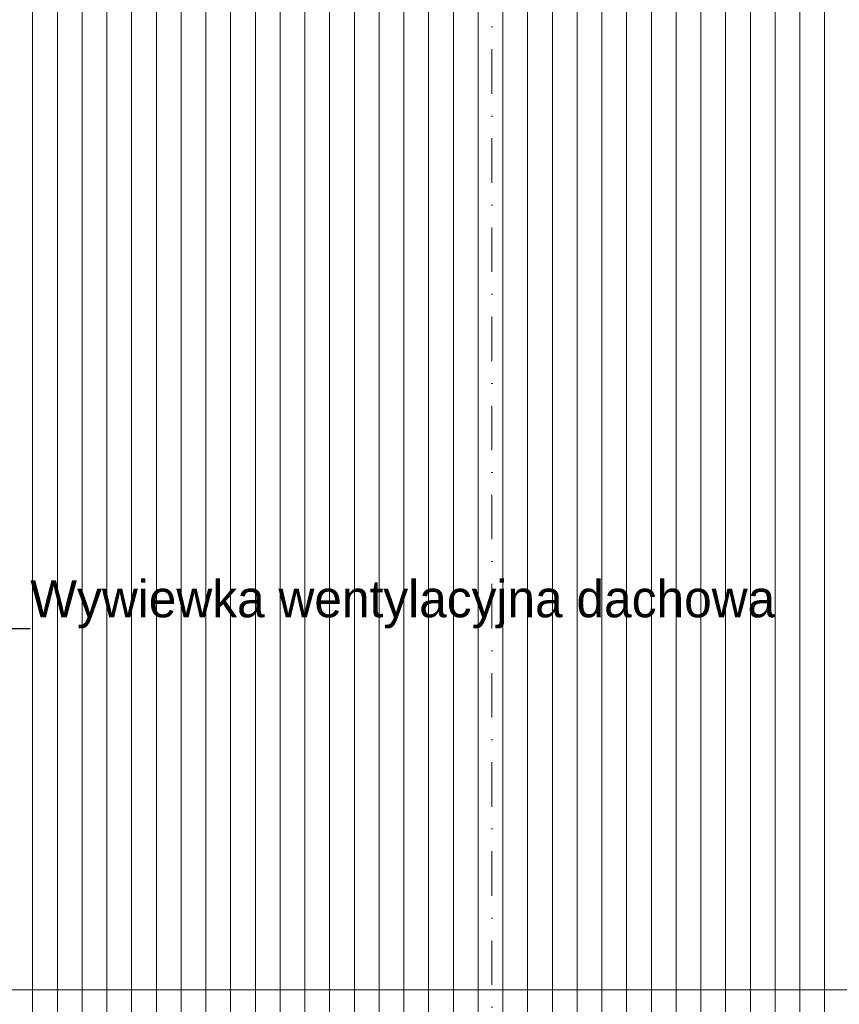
# Model space of a CAD drawing. Header units: millimetres. Extents: x 100377 to 139599, y -1988 to 13993.
# Tile 40 of 53: x 123810 to 127122, y 5978 to 9957. Entities that reach past the tile are written whole.
import ezdxf

# ---------------------------------------------------------------- set-up
doc = ezdxf.new("R2010")
doc.units = ezdxf.units.MM
doc.header["$MEASUREMENT"] = 0
doc.linetypes.add('Kropki i Kreski', pattern=[360, 180, -90, 0, -90])
doc.linetypes.add('Przerywana gęsta', pattern=[90, 60, -30])
for name, color, linetype, lineweight in [('Nowe_0_Nr_pióra__1', 7, 'Continuous', 13), ('Nowe_0_Nr_pióra__2', 251, 'Continuous', 13), ('Nowe_820-G Rysunki Obrazki_Nr_pióra__1', 7, 'Continuous', 13)]:
    doc.layers.add(name, color=color, linetype=linetype, lineweight=lineweight)
doc.styles.add('STYL_AUTOMATYCZNY_2', font='txt')
doc.dimstyles.new('STYL_AUTOMATYCZNY__3', dxfattribs={"dimtxt": 0.18, "dimasz": 273.6, "dimexe": 0.18, "dimexo": 0.0625, "dimgap": 0.09, "dimtad": 0, "dimtih": 1, "dimtoh": 1, "dimdec": 4, "dimzin": 0, "dimdsep": 46, "dimcen": 0.09, "dimadec": 0, "dimazin": 0, "dimtfac": 1, "dimtdec": 4, "dimtmove": 0, "dimatfit": 3, "dimldrblk": 'ARROWHEAD_5', "dimfxl": 0, "dimtolj": 1, "dimtzin": 0, "dimarcsym": 0})

# ---------------------------------------------------------------- blocks, each defined once
blk = doc.blocks.new('*X2')
at = {"layer": 'Nowe_0_Nr_pióra__2', "color": 251, "linetype": 'Continuous', "lineweight": 13}
for p, q in [((123862.4, 6037), (123862.4, 5787)), ((123862.4, 6037), (123862.4, 5787)), ((123962.4, 6037), (123962.4, 5787)), ((123962.4, 6037), (123962.4, 5787)), ((124062.4, 6037), (124062.4, 5787)), ((124062.4, 6037), (124062.4, 5787)), ((124162.4, 6037), (124162.4, 5787)), ((124162.4, 6037), (124162.4, 5787)), ((124262.4, 6037), (124262.4, 5787)), ((124262.4, 6037), (124262.4, 5787)), ((124362.4, 6037), (124362.4, 5787)), ((124362.4, 6037), (124362.4, 5787)), ((124462.4, 6037), (124462.4, 5787)), ((124462.4, 6037), (124462.4, 5787)), ((124562.4, 6037), (124562.4, 5787)), ((124562.4, 6037), (124562.4, 5787)), ((124662.4, 6037), (124662.4, 5787)), ((124662.4, 6037), (124662.4, 5787)), ((124762.4, 6037), (124762.4, 5787)), ((124762.4, 6037), (124762.4, 5787)), ((124862.4, 6037), (124862.4, 5787)), ((124862.4, 6037), (124862.4, 5787)), ((124962.4, 6037), (124962.4, 5787)), ((124962.4, 6037), (124962.4, 5787)), ((125062.4, 6037), (125062.4, 5787)), ((125062.4, 6037), (125062.4, 5787)), ((125162.4, 6037), (125162.4, 5787)), ((125162.4, 6037), (125162.4, 5787)), ((125262.4, 6037), (125262.4, 5787)), ((125262.4, 6037), (125262.4, 5787)), ((125362.4, 6037), (125362.4, 5787)), ((125362.4, 6037), (125362.4, 5787)), ((125462.4, 6037), (125462.4, 5787)), ((125462.4, 6037), (125462.4, 5787)), ((125562.4, 6037), (125562.4, 5787)), ((125562.4, 6037), (125562.4, 5787)), ((125662.4, 6037), (125662.4, 5787)), ((125662.4, 6037), (125662.4, 5787)), ((125762.4, 6037), (125762.4, 5787)), ((125762.4, 6037), (125762.4, 5787)), ((125862.4, 6037), (125862.4, 5787)), ((125862.4, 6037), (125862.4, 5787)), ((125962.4, 6037), (125962.4, 5787)), ((125962.4, 6037), (125962.4, 5787)), ((126062.4, 6037), (126062.4, 5787)), ((126062.4, 6037), (126062.4, 5787)), ((126162.4, 6037), (126162.4, 5787)), ((126162.4, 6037), (126162.4, 5787)), ((126262.4, 6037), (126262.4, 5787)), ((126262.4, 6037), (126262.4, 5787)), ((126362.4, 6037), (126362.4, 5787)), ((126362.4, 6037), (126362.4, 5787)), ((126462.4, 6037), (126462.4, 5787)), ((126462.4, 6037), (126462.4, 5787)), ((126562.4, 6037), (126562.4, 5787)), ((126562.4, 6037), (126562.4, 5787)), ((126662.4, 6037), (126662.4, 5787)), ((126662.4, 6037), (126662.4, 5787)), ((126762.4, 6037), (126762.4, 5787)), ((126762.4, 6037), (126762.4, 5787)), ((126862.4, 6037), (126862.4, 5787)), ((126862.4, 6037), (126862.4, 5787)), ((126962.4, 6037), (126962.4, 5787)), ((126962.4, 6037), (126962.4, 5787)), ((127062.4, 6037), (127062.4, 5787)), ((127062.4, 6037), (127062.4, 5787))]:
    blk.add_line(p, q, dxfattribs=at)
blk = doc.blocks.new('Wypełnienie_1_1', base_point=(0, 0))
at = {"layer": 'Nowe_0_Nr_pióra__2', "color": 251, "linetype": 'Continuous', "lineweight": 13}
blk.add_blockref('*X2', (0, 0), dxfattribs=at)
blk = doc.blocks.new('*X4')
at = {"layer": 'Nowe_0_Nr_pióra__2', "color": 251, "linetype": 'Continuous', "lineweight": 13}
for p, q in [((123862.4, 9787), (123862.4, 10037)), ((123862.4, 9787), (123862.4, 10037)), ((123962.4, 9787), (123962.4, 10037)), ((123962.4, 9787), (123962.4, 10037)), ((124062.4, 9787), (124062.4, 10037)), ((124062.4, 9787), (124062.4, 10037)), ((124162.4, 9787), (124162.4, 10037)), ((124162.4, 9787), (124162.4, 10037)), ((124262.4, 9787), (124262.4, 10037)), ((124262.4, 9787), (124262.4, 10037)), ((124362.4, 9787), (124362.4, 10037)), ((124362.4, 9787), (124362.4, 10037)), ((124462.4, 9787), (124462.4, 10037)), ((124462.4, 9787), (124462.4, 10037)), ((124562.4, 9787), (124562.4, 10037)), ((124562.4, 9787), (124562.4, 10037)), ((124662.4, 9787), (124662.4, 10037)), ((124662.4, 9787), (124662.4, 10037)), ((124762.4, 9787), (124762.4, 10037)), ((124762.4, 9787), (124762.4, 10037)), ((124862.4, 9787), (124862.4, 10037)), ((124862.4, 9787), (124862.4, 10037)), ((124962.4, 9787), (124962.4, 10037)), ((124962.4, 9787), (124962.4, 10037)), ((125062.4, 9787), (125062.4, 10037)), ((125062.4, 9787), (125062.4, 10037)), ((125162.4, 9787), (125162.4, 10037)), ((125162.4, 9787), (125162.4, 10037)), ((125262.4, 9787), (125262.4, 10037)), ((125262.4, 9787), (125262.4, 10037)), ((125362.4, 9787), (125362.4, 10037)), ((125362.4, 9787), (125362.4, 10037)), ((125462.4, 9787), (125462.4, 10037)), ((125462.4, 9787), (125462.4, 10037)), ((125562.4, 9787), (125562.4, 10037)), ((125562.4, 9787), (125562.4, 10037)), ((125662.4, 9787), (125662.4, 10037)), ((125662.4, 9787), (125662.4, 10037)), ((125762.4, 9787), (125762.4, 10037)), ((125762.4, 9787), (125762.4, 10037)), ((125862.4, 9787), (125862.4, 10037)), ((125862.4, 9787), (125862.4, 10037)), ((125962.4, 9787), (125962.4, 10037)), ((125962.4, 9787), (125962.4, 10037)), ((126062.4, 9787), (126062.4, 10037)), ((126062.4, 9787), (126062.4, 10037)), ((126162.4, 9787), (126162.4, 10037)), ((126162.4, 9787), (126162.4, 10037)), ((126262.4, 9787), (126262.4, 10037)), ((126262.4, 9787), (126262.4, 10037)), ((126362.4, 9787), (126362.4, 10037)), ((126362.4, 9787), (126362.4, 10037)), ((126462.4, 9787), (126462.4, 10037)), ((126462.4, 9787), (126462.4, 10037)), ((126562.4, 9787), (126562.4, 10037)), ((126562.4, 9787), (126562.4, 10037)), ((126662.4, 9787), (126662.4, 10037)), ((126662.4, 9787), (126662.4, 10037)), ((126762.4, 9787), (126762.4, 10037)), ((126762.4, 9787), (126762.4, 10037)), ((126862.4, 9787), (126862.4, 10037)), ((126862.4, 9787), (126862.4, 10037)), ((126962.4, 9787), (126962.4, 10037)), ((126962.4, 9787), (126962.4, 10037)), ((127062.4, 9787), (127062.4, 10037)), ((127062.4, 9787), (127062.4, 10037)), ((123862.4, 9537), (123862.4, 9787)), ((123862.4, 9537), (123862.4, 9787)), ((123962.4, 9537), (123962.4, 9787)), ((123962.4, 9537), (123962.4, 9787)), ((124062.4, 9537), (124062.4, 9787)), ((124062.4, 9537), (124062.4, 9787)), ((124162.4, 9537), (124162.4, 9787)), ((124162.4, 9537), (124162.4, 9787)), ((124262.4, 9537), (124262.4, 9787)), ((124262.4, 9537), (124262.4, 9787)), ((124362.4, 9537), (124362.4, 9787)), ((124362.4, 9537), (124362.4, 9787)), ((124462.4, 9537), (124462.4, 9787)), ((124462.4, 9537), (124462.4, 9787)), ((124562.4, 9537), (124562.4, 9787)), ((124562.4, 9537), (124562.4, 9787)), ((124662.4, 9537), (124662.4, 9787)), ((124662.4, 9537), (124662.4, 9787)), ((124762.4, 9537), (124762.4, 9787)), ((124762.4, 9537), (124762.4, 9787)), ((124862.4, 9537), (124862.4, 9787)), ((124862.4, 9537), (124862.4, 9787)), ((124962.4, 9537), (124962.4, 9787)), ((124962.4, 9537), (124962.4, 9787)), ((125062.4, 9537), (125062.4, 9787)), ((125062.4, 9537), (125062.4, 9787)), ((125162.4, 9537), (125162.4, 9787)), ((125162.4, 9537), (125162.4, 9787)), ((125262.4, 9537), (125262.4, 9787)), ((125262.4, 9537), (125262.4, 9787)), ((125362.4, 9537), (125362.4, 9787)), ((125362.4, 9537), (125362.4, 9787)), ((125462.4, 9537), (125462.4, 9787)), ((125462.4, 9537), (125462.4, 9787)), ((125562.4, 9537), (125562.4, 9787)), ((125562.4, 9537), (125562.4, 9787)), ((125662.4, 9537), (125662.4, 9787)), ((125662.4, 9537), (125662.4, 9787)), ((125762.4, 9537), (125762.4, 9787)), ((125762.4, 9537), (125762.4, 9787)), ((125862.4, 9537), (125862.4, 9787)), ((125862.4, 9537), (125862.4, 9787)), ((125962.4, 9537), (125962.4, 9787)), ((125962.4, 9537), (125962.4, 9787)), ((126062.4, 9537), (126062.4, 9787)), ((126062.4, 9537), (126062.4, 9787)), ((126162.4, 9537), (126162.4, 9787)), ((126162.4, 9537), (126162.4, 9787)), ((126262.4, 9537), (126262.4, 9787)), ((126262.4, 9537), (126262.4, 9787)), ((126362.4, 9537), (126362.4, 9787)), ((126362.4, 9537), (126362.4, 9787)), ((126462.4, 9537), (126462.4, 9787)), ((126462.4, 9537), (126462.4, 9787)), ((126562.4, 9537), (126562.4, 9787)), ((126562.4, 9537), (126562.4, 9787)), ((126662.4, 9537), (126662.4, 9787)), ((126662.4, 9537), (126662.4, 9787)), ((126762.4, 9537), (126762.4, 9787)), ((126762.4, 9537), (126762.4, 9787)), ((126862.4, 9537), (126862.4, 9787)), ((126862.4, 9537), (126862.4, 9787)), ((126962.4, 9537), (126962.4, 9787)), ((126962.4, 9537), (126962.4, 9787)), ((127062.4, 9537), (127062.4, 9787)), ((127062.4, 9537), (127062.4, 9787)), ((123862.4, 9287), (123862.4, 9537)), ((123862.4, 9287), (123862.4, 9537)), ((123962.4, 9287), (123962.4, 9537)), ((123962.4, 9287), (123962.4, 9537)), ((124062.4, 9287), (124062.4, 9537)), ((124062.4, 9287), (124062.4, 9537)), ((124162.4, 9287), (124162.4, 9537)), ((124162.4, 9287), (124162.4, 9537)), ((124262.4, 9287), (124262.4, 9537)), ((124262.4, 9287), (124262.4, 9537)), ((124362.4, 9287), (124362.4, 9537)), ((124362.4, 9287), (124362.4, 9537)), ((124462.4, 9287), (124462.4, 9537)), ((124462.4, 9287), (124462.4, 9537)), ((124562.4, 9287), (124562.4, 9537)), ((124562.4, 9287), (124562.4, 9537)), ((124662.4, 9287), (124662.4, 9537)), ((124662.4, 9287), (124662.4, 9537)), ((124762.4, 9287), (124762.4, 9537)), ((124762.4, 9287), (124762.4, 9537)), ((124862.4, 9287), (124862.4, 9537)), ((124862.4, 9287), (124862.4, 9537)), ((124962.4, 9287), (124962.4, 9537)), ((124962.4, 9287), (124962.4, 9537)), ((125062.4, 9287), (125062.4, 9537)), ((125062.4, 9287), (125062.4, 9537)), ((125162.4, 9287), (125162.4, 9537)), ((125162.4, 9287), (125162.4, 9537)), ((125262.4, 9287), (125262.4, 9537)), ((125262.4, 9287), (125262.4, 9537)), ((125362.4, 9287), (125362.4, 9537)), ((125362.4, 9287), (125362.4, 9537)), ((125462.4, 9287), (125462.4, 9537)), ((125462.4, 9287), (125462.4, 9537)), ((125562.4, 9287), (125562.4, 9537)), ((125562.4, 9287), (125562.4, 9537)), ((125662.4, 9287), (125662.4, 9537)), ((125662.4, 9287), (125662.4, 9537)), ((125762.4, 9287), (125762.4, 9537)), ((125762.4, 9287), (125762.4, 9537)), ((125862.4, 9287), (125862.4, 9537)), ((125862.4, 9287), (125862.4, 9537)), ((125962.4, 9287), (125962.4, 9537)), ((125962.4, 9287), (125962.4, 9537)), ((126062.4, 9287), (126062.4, 9537)), ((126062.4, 9287), (126062.4, 9537)), ((126162.4, 9287), (126162.4, 9537)), ((126162.4, 9287), (126162.4, 9537)), ((126262.4, 9287), (126262.4, 9537)), ((126262.4, 9287), (126262.4, 9537)), ((126362.4, 9287), (126362.4, 9537)), ((126362.4, 9287), (126362.4, 9537)), ((126462.4, 9287), (126462.4, 9537)), ((126462.4, 9287), (126462.4, 9537)), ((126562.4, 9287), (126562.4, 9537)), ((126562.4, 9287), (126562.4, 9537)), ((126662.4, 9287), (126662.4, 9537)), ((126662.4, 9287), (126662.4, 9537)), ((126762.4, 9287), (126762.4, 9537)), ((126762.4, 9287), (126762.4, 9537)), ((126862.4, 9287), (126862.4, 9537)), ((126862.4, 9287), (126862.4, 9537)), ((126962.4, 9287), (126962.4, 9537)), ((126962.4, 9287), (126962.4, 9537)), ((127062.4, 9287), (127062.4, 9537)), ((127062.4, 9287), (127062.4, 9537)), ((123862.4, 9037), (123862.4, 9287)), ((123862.4, 9037), (123862.4, 9287)), ((123962.4, 9037), (123962.4, 9287)), ((123962.4, 9037), (123962.4, 9287)), ((124062.4, 9037), (124062.4, 9287)), ((124062.4, 9037), (124062.4, 9287)), ((124162.4, 9037), (124162.4, 9287)), ((124162.4, 9037), (124162.4, 9287)), ((124262.4, 9037), (124262.4, 9287)), ((124262.4, 9037), (124262.4, 9287)), ((124362.4, 9037), (124362.4, 9287)), ((124362.4, 9037), (124362.4, 9287)), ((124462.4, 9037), (124462.4, 9287)), ((124462.4, 9037), (124462.4, 9287)), ((124562.4, 9037), (124562.4, 9287)), ((124562.4, 9037), (124562.4, 9287)), ((124662.4, 9037), (124662.4, 9287)), ((124662.4, 9037), (124662.4, 9287)), ((124762.4, 9037), (124762.4, 9287)), ((124762.4, 9037), (124762.4, 9287)), ((124862.4, 9037), (124862.4, 9287)), ((124862.4, 9037), (124862.4, 9287)), ((124962.4, 9037), (124962.4, 9287)), ((124962.4, 9037), (124962.4, 9287)), ((125062.4, 9037), (125062.4, 9287)), ((125062.4, 9037), (125062.4, 9287)), ((125162.4, 9037), (125162.4, 9287)), ((125162.4, 9037), (125162.4, 9287)), ((125262.4, 9037), (125262.4, 9287)), ((125262.4, 9037), (125262.4, 9287)), ((125362.4, 9037), (125362.4, 9287)), ((125362.4, 9037), (125362.4, 9287)), ((125462.4, 9037), (125462.4, 9287)), ((125462.4, 9037), (125462.4, 9287)), ((125562.4, 9037), (125562.4, 9287)), ((125562.4, 9037), (125562.4, 9287)), ((125662.4, 9037), (125662.4, 9287)), ((125662.4, 9037), (125662.4, 9287)), ((125762.4, 9037), (125762.4, 9287)), ((125762.4, 9037), (125762.4, 9287)), ((125862.4, 9037), (125862.4, 9287)), ((125862.4, 9037), (125862.4, 9287)), ((125962.4, 9037), (125962.4, 9287)), ((125962.4, 9037), (125962.4, 9287)), ((126062.4, 9037), (126062.4, 9287)), ((126062.4, 9037), (126062.4, 9287)), ((126162.4, 9037), (126162.4, 9287)), ((126162.4, 9037), (126162.4, 9287)), ((126262.4, 9037), (126262.4, 9287)), ((126262.4, 9037), (126262.4, 9287)), ((126362.4, 9037), (126362.4, 9287)), ((126362.4, 9037), (126362.4, 9287)), ((126462.4, 9037), (126462.4, 9287)), ((126462.4, 9037), (126462.4, 9287)), ((126562.4, 9037), (126562.4, 9287)), ((126562.4, 9037), (126562.4, 9287)), ((126662.4, 9037), (126662.4, 9287)), ((126662.4, 9037), (126662.4, 9287)), ((126762.4, 9037), (126762.4, 9287)), ((126762.4, 9037), (126762.4, 9287)), ((126862.4, 9037), (126862.4, 9287)), ((126862.4, 9037), (126862.4, 9287)), ((126962.4, 9037), (126962.4, 9287)), ((126962.4, 9037), (126962.4, 9287)), ((127062.4, 9037), (127062.4, 9287)), ((127062.4, 9037), (127062.4, 9287)), ((123862.4, 8787), (123862.4, 9037)), ((123862.4, 8787), (123862.4, 9037)), ((123962.4, 8787), (123962.4, 9037)), ((123962.4, 8787), (123962.4, 9037)), ((124062.4, 8787), (124062.4, 9037)), ((124062.4, 8787), (124062.4, 9037)), ((124162.4, 8787), (124162.4, 9037)), ((124162.4, 8787), (124162.4, 9037)), ((124262.4, 8787), (124262.4, 9037)), ((124262.4, 8787), (124262.4, 9037)), ((124362.4, 8787), (124362.4, 9037)), ((124362.4, 8787), (124362.4, 9037)), ((124462.4, 8787), (124462.4, 9037)), ((124462.4, 8787), (124462.4, 9037)), ((124562.4, 8787), (124562.4, 9037)), ((124562.4, 8787), (124562.4, 9037)), ((124662.4, 8787), (124662.4, 9037)), ((124662.4, 8787), (124662.4, 9037)), ((124762.4, 8787), (124762.4, 9037)), ((124762.4, 8787), (124762.4, 9037)), ((124862.4, 8787), (124862.4, 9037)), ((124862.4, 8787), (124862.4, 9037)), ((124962.4, 8787), (124962.4, 9037)), ((124962.4, 8787), (124962.4, 9037)), ((125062.4, 8787), (125062.4, 9037)), ((125062.4, 8787), (125062.4, 9037)), ((125162.4, 8787), (125162.4, 9037)), ((125162.4, 8787), (125162.4, 9037)), ((125262.4, 8787), (125262.4, 9037)), ((125262.4, 8787), (125262.4, 9037)), ((125362.4, 8787), (125362.4, 9037)), ((125362.4, 8787), (125362.4, 9037)), ((125462.4, 8787), (125462.4, 9037)), ((125462.4, 8787), (125462.4, 9037)), ((125562.4, 8787), (125562.4, 9037)), ((125562.4, 8787), (125562.4, 9037)), ((125662.4, 8787), (125662.4, 9037)), ((125662.4, 8787), (125662.4, 9037)), ((125762.4, 8787), (125762.4, 9037)), ((125762.4, 8787), (125762.4, 9037)), ((125862.4, 8787), (125862.4, 9037)), ((125862.4, 8787), (125862.4, 9037)), ((125962.4, 8787), (125962.4, 9037)), ((125962.4, 8787), (125962.4, 9037)), ((126062.4, 8787), (126062.4, 9037)), ((126062.4, 8787), (126062.4, 9037)), ((126162.4, 8787), (126162.4, 9037)), ((126162.4, 8787), (126162.4, 9037)), ((126262.4, 8787), (126262.4, 9037)), ((126262.4, 8787), (126262.4, 9037)), ((126362.4, 8787), (126362.4, 9037)), ((126362.4, 8787), (126362.4, 9037)), ((126462.4, 8787), (126462.4, 9037)), ((126462.4, 8787), (126462.4, 9037)), ((126562.4, 8787), (126562.4, 9037)), ((126562.4, 8787), (126562.4, 9037)), ((126662.4, 8787), (126662.4, 9037)), ((126662.4, 8787), (126662.4, 9037)), ((126762.4, 8787), (126762.4, 9037)), ((126762.4, 8787), (126762.4, 9037)), ((126862.4, 8787), (126862.4, 9037)), ((126862.4, 8787), (126862.4, 9037)), ((126962.4, 8787), (126962.4, 9037)), ((126962.4, 8787), (126962.4, 9037)), ((127062.4, 8787), (127062.4, 9037)), ((127062.4, 8787), (127062.4, 9037)), ((123862.4, 8537), (123862.4, 8787)), ((123862.4, 8537), (123862.4, 8787)), ((123962.4, 8537), (123962.4, 8787)), ((123962.4, 8537), (123962.4, 8787)), ((124062.4, 8537), (124062.4, 8787)), ((124062.4, 8537), (124062.4, 8787)), ((124162.4, 8537), (124162.4, 8787)), ((124162.4, 8537), (124162.4, 8787)), ((124262.4, 8537), (124262.4, 8787)), ((124262.4, 8537), (124262.4, 8787)), ((124362.4, 8537), (124362.4, 8787)), ((124362.4, 8537), (124362.4, 8787)), ((124462.4, 8537), (124462.4, 8787)), ((124462.4, 8537), (124462.4, 8787)), ((124562.4, 8537), (124562.4, 8787)), ((124562.4, 8537), (124562.4, 8787)), ((124662.4, 8537), (124662.4, 8787)), ((124662.4, 8537), (124662.4, 8787)), ((124762.4, 8537), (124762.4, 8787)), ((124762.4, 8537), (124762.4, 8787)), ((124862.4, 8537), (124862.4, 8787)), ((124862.4, 8537), (124862.4, 8787)), ((124962.4, 8537), (124962.4, 8787)), ((124962.4, 8537), (124962.4, 8787)), ((125062.4, 8537), (125062.4, 8787)), ((125062.4, 8537), (125062.4, 8787)), ((125162.4, 8537), (125162.4, 8787)), ((125162.4, 8537), (125162.4, 8787)), ((125262.4, 8537), (125262.4, 8787)), ((125262.4, 8537), (125262.4, 8787)), ((125362.4, 8537), (125362.4, 8787)), ((125362.4, 8537), (125362.4, 8787)), ((125462.4, 8537), (125462.4, 8787)), ((125462.4, 8537), (125462.4, 8787)), ((125562.4, 8537), (125562.4, 8787)), ((125562.4, 8537), (125562.4, 8787)), ((125662.4, 8537), (125662.4, 8787)), ((125662.4, 8537), (125662.4, 8787)), ((125762.4, 8537), (125762.4, 8787)), ((125762.4, 8537), (125762.4, 8787)), ((125862.4, 8537), (125862.4, 8787)), ((125862.4, 8537), (125862.4, 8787)), ((125962.4, 8537), (125962.4, 8787)), ((125962.4, 8537), (125962.4, 8787)), ((126062.4, 8537), (126062.4, 8787)), ((126062.4, 8537), (126062.4, 8787)), ((126162.4, 8537), (126162.4, 8787)), ((126162.4, 8537), (126162.4, 8787)), ((126262.4, 8537), (126262.4, 8787)), ((126262.4, 8537), (126262.4, 8787)), ((126362.4, 8537), (126362.4, 8787)), ((126362.4, 8537), (126362.4, 8787)), ((126462.4, 8537), (126462.4, 8787)), ((126462.4, 8537), (126462.4, 8787)), ((126562.4, 8537), (126562.4, 8787)), ((126562.4, 8537), (126562.4, 8787)), ((126662.4, 8537), (126662.4, 8787)), ((126662.4, 8537), (126662.4, 8787)), ((126762.4, 8537), (126762.4, 8787)), ((126762.4, 8537), (126762.4, 8787)), ((126862.4, 8537), (126862.4, 8787)), ((126862.4, 8537), (126862.4, 8787)), ((126962.4, 8537), (126962.4, 8787)), ((126962.4, 8537), (126962.4, 8787)), ((127062.4, 8537), (127062.4, 8787)), ((127062.4, 8537), (127062.4, 8787)), ((123862.4, 8287), (123862.4, 8537)), ((123862.4, 8287), (123862.4, 8537)), ((123962.4, 8287), (123962.4, 8537)), ((123962.4, 8287), (123962.4, 8537)), ((124062.4, 8287), (124062.4, 8537)), ((124062.4, 8287), (124062.4, 8537)), ((124162.4, 8287), (124162.4, 8537)), ((124162.4, 8287), (124162.4, 8537)), ((124262.4, 8287), (124262.4, 8537)), ((124262.4, 8287), (124262.4, 8537)), ((124362.4, 8287), (124362.4, 8537)), ((124362.4, 8287), (124362.4, 8537)), ((124462.4, 8287), (124462.4, 8537)), ((124462.4, 8287), (124462.4, 8537)), ((124562.4, 8287), (124562.4, 8537)), ((124562.4, 8287), (124562.4, 8537)), ((124662.4, 8287), (124662.4, 8537)), ((124662.4, 8287), (124662.4, 8537)), ((124762.4, 8287), (124762.4, 8537)), ((124762.4, 8287), (124762.4, 8537)), ((124862.4, 8287), (124862.4, 8537)), ((124862.4, 8287), (124862.4, 8537)), ((124962.4, 8287), (124962.4, 8537)), ((124962.4, 8287), (124962.4, 8537)), ((125062.4, 8287), (125062.4, 8537)), ((125062.4, 8287), (125062.4, 8537)), ((125162.4, 8287), (125162.4, 8537)), ((125162.4, 8287), (125162.4, 8537)), ((125262.4, 8287), (125262.4, 8537)), ((125262.4, 8287), (125262.4, 8537)), ((125362.4, 8287), (125362.4, 8537)), ((125362.4, 8287), (125362.4, 8537)), ((125462.4, 8287), (125462.4, 8537)), ((125462.4, 8287), (125462.4, 8537)), ((125562.4, 8287), (125562.4, 8537)), ((125562.4, 8287), (125562.4, 8537)), ((125662.4, 8287), (125662.4, 8537)), ((125662.4, 8287), (125662.4, 8537)), ((125762.4, 8287), (125762.4, 8537)), ((125762.4, 8287), (125762.4, 8537)), ((125862.4, 8287), (125862.4, 8537)), ((125862.4, 8287), (125862.4, 8537)), ((125962.4, 8287), (125962.4, 8537)), ((125962.4, 8287), (125962.4, 8537)), ((126062.4, 8287), (126062.4, 8537)), ((126062.4, 8287), (126062.4, 8537)), ((126162.4, 8287), (126162.4, 8537)), ((126162.4, 8287), (126162.4, 8537)), ((126262.4, 8287), (126262.4, 8537)), ((126262.4, 8287), (126262.4, 8537)), ((126362.4, 8287), (126362.4, 8537)), ((126362.4, 8287), (126362.4, 8537)), ((126462.4, 8287), (126462.4, 8537)), ((126462.4, 8287), (126462.4, 8537)), ((126562.4, 8287), (126562.4, 8537)), ((126562.4, 8287), (126562.4, 8537)), ((126662.4, 8287), (126662.4, 8537)), ((126662.4, 8287), (126662.4, 8537)), ((126762.4, 8287), (126762.4, 8537)), ((126762.4, 8287), (126762.4, 8537)), ((126862.4, 8287), (126862.4, 8537)), ((126862.4, 8287), (126862.4, 8537)), ((126962.4, 8287), (126962.4, 8537)), ((126962.4, 8287), (126962.4, 8537)), ((127062.4, 8287), (127062.4, 8537)), ((127062.4, 8287), (127062.4, 8537)), ((123862.4, 8037), (123862.4, 8287)), ((123862.4, 8037), (123862.4, 8287)), ((123962.4, 8037), (123962.4, 8287)), ((123962.4, 8037), (123962.4, 8287)), ((124062.4, 8037), (124062.4, 8287)), ((124062.4, 8037), (124062.4, 8287)), ((124162.4, 8037), (124162.4, 8287)), ((124162.4, 8037), (124162.4, 8287)), ((124262.4, 8037), (124262.4, 8287)), ((124262.4, 8037), (124262.4, 8287)), ((124362.4, 8037), (124362.4, 8287)), ((124362.4, 8037), (124362.4, 8287)), ((124462.4, 8037), (124462.4, 8287)), ((124462.4, 8037), (124462.4, 8287)), ((124562.4, 8037), (124562.4, 8287)), ((124562.4, 8037), (124562.4, 8287)), ((124662.4, 8037), (124662.4, 8287)), ((124662.4, 8037), (124662.4, 8287)), ((124762.4, 8037), (124762.4, 8287)), ((124762.4, 8037), (124762.4, 8287)), ((124862.4, 8037), (124862.4, 8287)), ((124862.4, 8037), (124862.4, 8287)), ((124962.4, 8037), (124962.4, 8287)), ((124962.4, 8037), (124962.4, 8287)), ((125062.4, 8037), (125062.4, 8287)), ((125062.4, 8037), (125062.4, 8287)), ((125162.4, 8037), (125162.4, 8287)), ((125162.4, 8037), (125162.4, 8287)), ((125262.4, 8037), (125262.4, 8287)), ((125262.4, 8037), (125262.4, 8287)), ((125362.4, 8037), (125362.4, 8287)), ((125362.4, 8037), (125362.4, 8287)), ((125462.4, 8037), (125462.4, 8287)), ((125462.4, 8037), (125462.4, 8287)), ((125562.4, 8037), (125562.4, 8287)), ((125562.4, 8037), (125562.4, 8287)), ((125662.4, 8037), (125662.4, 8287)), ((125662.4, 8037), (125662.4, 8287)), ((125762.4, 8037), (125762.4, 8287)), ((125762.4, 8037), (125762.4, 8287)), ((125862.4, 8037), (125862.4, 8287)), ((125862.4, 8037), (125862.4, 8287)), ((125962.4, 8037), (125962.4, 8287)), ((125962.4, 8037), (125962.4, 8287)), ((126062.4, 8037), (126062.4, 8287)), ((126062.4, 8037), (126062.4, 8287)), ((126162.4, 8037), (126162.4, 8287)), ((126162.4, 8037), (126162.4, 8287)), ((126262.4, 8037), (126262.4, 8287)), ((126262.4, 8037), (126262.4, 8287)), ((126362.4, 8037), (126362.4, 8287)), ((126362.4, 8037), (126362.4, 8287)), ((126462.4, 8037), (126462.4, 8287)), ((126462.4, 8037), (126462.4, 8287)), ((126562.4, 8037), (126562.4, 8287)), ((126562.4, 8037), (126562.4, 8287)), ((126662.4, 8037), (126662.4, 8287)), ((126662.4, 8037), (126662.4, 8287)), ((126762.4, 8037), (126762.4, 8287)), ((126762.4, 8037), (126762.4, 8287)), ((126862.4, 8037), (126862.4, 8287)), ((126862.4, 8037), (126862.4, 8287)), ((126962.4, 8037), (126962.4, 8287)), ((126962.4, 8037), (126962.4, 8287)), ((127062.4, 8037), (127062.4, 8287)), ((127062.4, 8037), (127062.4, 8287)), ((123862.4, 7787), (123862.4, 8037)), ((123862.4, 7787), (123862.4, 8037)), ((123962.4, 7787), (123962.4, 8037)), ((123962.4, 7787), (123962.4, 8037)), ((124062.4, 7787), (124062.4, 8037)), ((124062.4, 7787), (124062.4, 8037)), ((124162.4, 7787), (124162.4, 8037)), ((124162.4, 7787), (124162.4, 8037)), ((124262.4, 7787), (124262.4, 8037)), ((124262.4, 7787), (124262.4, 8037)), ((124362.4, 7787), (124362.4, 8037)), ((124362.4, 7787), (124362.4, 8037)), ((124462.4, 7787), (124462.4, 8037)), ((124462.4, 7787), (124462.4, 8037)), ((124562.4, 7787), (124562.4, 8037)), ((124562.4, 7787), (124562.4, 8037)), ((124662.4, 7787), (124662.4, 8037)), ((124662.4, 7787), (124662.4, 8037)), ((124762.4, 7787), (124762.4, 8037)), ((124762.4, 7787), (124762.4, 8037)), ((124862.4, 7787), (124862.4, 8037)), ((124862.4, 7787), (124862.4, 8037)), ((124962.4, 7787), (124962.4, 8037)), ((124962.4, 7787), (124962.4, 8037)), ((125062.4, 7787), (125062.4, 8037)), ((125062.4, 7787), (125062.4, 8037)), ((125162.4, 7787), (125162.4, 8037)), ((125162.4, 7787), (125162.4, 8037)), ((125262.4, 7787), (125262.4, 8037)), ((125262.4, 7787), (125262.4, 8037)), ((125362.4, 7787), (125362.4, 8037)), ((125362.4, 7787), (125362.4, 8037)), ((125462.4, 7787), (125462.4, 8037)), ((125462.4, 7787), (125462.4, 8037)), ((125562.4, 7787), (125562.4, 8037)), ((125562.4, 7787), (125562.4, 8037)), ((125662.4, 7787), (125662.4, 8037)), ((125662.4, 7787), (125662.4, 8037)), ((125762.4, 7787), (125762.4, 8037)), ((125762.4, 7787), (125762.4, 8037)), ((125862.4, 7787), (125862.4, 8037)), ((125862.4, 7787), (125862.4, 8037)), ((125962.4, 7787), (125962.4, 8037)), ((125962.4, 7787), (125962.4, 8037)), ((126062.4, 7787), (126062.4, 8037)), ((126062.4, 7787), (126062.4, 8037)), ((126162.4, 7787), (126162.4, 8037)), ((126162.4, 7787), (126162.4, 8037)), ((126262.4, 7787), (126262.4, 8037)), ((126262.4, 7787), (126262.4, 8037)), ((126362.4, 7787), (126362.4, 8037)), ((126362.4, 7787), (126362.4, 8037)), ((126462.4, 7787), (126462.4, 8037)), ((126462.4, 7787), (126462.4, 8037)), ((126562.4, 7787), (126562.4, 8037)), ((126562.4, 7787), (126562.4, 8037)), ((126662.4, 7787), (126662.4, 8037)), ((126662.4, 7787), (126662.4, 8037)), ((126762.4, 7787), (126762.4, 8037)), ((126762.4, 7787), (126762.4, 8037)), ((126862.4, 7787), (126862.4, 8037)), ((126862.4, 7787), (126862.4, 8037)), ((126962.4, 7787), (126962.4, 8037)), ((126962.4, 7787), (126962.4, 8037)), ((127062.4, 7787), (127062.4, 8037)), ((127062.4, 7787), (127062.4, 8037)), ((123862.4, 7537), (123862.4, 7787)), ((123862.4, 7537), (123862.4, 7787)), ((123962.4, 7537), (123962.4, 7787)), ((123962.4, 7537), (123962.4, 7787)), ((124062.4, 7537), (124062.4, 7787)), ((124062.4, 7537), (124062.4, 7787)), ((124162.4, 7537), (124162.4, 7787)), ((124162.4, 7537), (124162.4, 7787)), ((124262.4, 7537), (124262.4, 7787)), ((124262.4, 7537), (124262.4, 7787)), ((124362.4, 7537), (124362.4, 7787)), ((124362.4, 7537), (124362.4, 7787)), ((124462.4, 7537), (124462.4, 7787)), ((124462.4, 7537), (124462.4, 7787)), ((124562.4, 7537), (124562.4, 7787)), ((124562.4, 7537), (124562.4, 7787)), ((124662.4, 7537), (124662.4, 7787)), ((124662.4, 7537), (124662.4, 7787)), ((124762.4, 7537), (124762.4, 7787)), ((124762.4, 7537), (124762.4, 7787)), ((124862.4, 7537), (124862.4, 7787)), ((124862.4, 7537), (124862.4, 7787)), ((124962.4, 7537), (124962.4, 7787)), ((124962.4, 7537), (124962.4, 7787)), ((125062.4, 7537), (125062.4, 7787)), ((125062.4, 7537), (125062.4, 7787)), ((125162.4, 7537), (125162.4, 7787)), ((125162.4, 7537), (125162.4, 7787)), ((125262.4, 7537), (125262.4, 7787)), ((125262.4, 7537), (125262.4, 7787)), ((125362.4, 7537), (125362.4, 7787)), ((125362.4, 7537), (125362.4, 7787)), ((125462.4, 7537), (125462.4, 7787)), ((125462.4, 7537), (125462.4, 7787)), ((125562.4, 7537), (125562.4, 7787)), ((125562.4, 7537), (125562.4, 7787)), ((125662.4, 7537), (125662.4, 7787)), ((125662.4, 7537), (125662.4, 7787)), ((125762.4, 7537), (125762.4, 7787)), ((125762.4, 7537), (125762.4, 7787)), ((125862.4, 7537), (125862.4, 7787)), ((125862.4, 7537), (125862.4, 7787)), ((125962.4, 7537), (125962.4, 7787)), ((125962.4, 7537), (125962.4, 7787)), ((126062.4, 7537), (126062.4, 7787)), ((126062.4, 7537), (126062.4, 7787)), ((126162.4, 7537), (126162.4, 7787)), ((126162.4, 7537), (126162.4, 7787)), ((126262.4, 7537), (126262.4, 7787)), ((126262.4, 7537), (126262.4, 7787)), ((126362.4, 7537), (126362.4, 7787)), ((126362.4, 7537), (126362.4, 7787)), ((126462.4, 7537), (126462.4, 7787)), ((126462.4, 7537), (126462.4, 7787)), ((126562.4, 7537), (126562.4, 7787)), ((126562.4, 7537), (126562.4, 7787)), ((126662.4, 7537), (126662.4, 7787)), ((126662.4, 7537), (126662.4, 7787)), ((126762.4, 7537), (126762.4, 7787)), ((126762.4, 7537), (126762.4, 7787)), ((126862.4, 7537), (126862.4, 7787)), ((126862.4, 7537), (126862.4, 7787)), ((126962.4, 7537), (126962.4, 7787)), ((126962.4, 7537), (126962.4, 7787)), ((127062.4, 7537), (127062.4, 7787)), ((127062.4, 7537), (127062.4, 7787)), ((123862.4, 7287), (123862.4, 7537)), ((123862.4, 7287), (123862.4, 7537)), ((123962.4, 7287), (123962.4, 7537)), ((123962.4, 7287), (123962.4, 7537)), ((124062.4, 7287), (124062.4, 7537)), ((124062.4, 7287), (124062.4, 7537)), ((124162.4, 7287), (124162.4, 7537)), ((124162.4, 7287), (124162.4, 7537)), ((124262.4, 7287), (124262.4, 7537)), ((124262.4, 7287), (124262.4, 7537)), ((124362.4, 7287), (124362.4, 7537)), ((124362.4, 7287), (124362.4, 7537)), ((124462.4, 7287), (124462.4, 7537)), ((124462.4, 7287), (124462.4, 7537)), ((124562.4, 7287), (124562.4, 7537)), ((124562.4, 7287), (124562.4, 7537)), ((124662.4, 7287), (124662.4, 7537)), ((124662.4, 7287), (124662.4, 7537)), ((124762.4, 7287), (124762.4, 7537)), ((124762.4, 7287), (124762.4, 7537)), ((124862.4, 7287), (124862.4, 7537)), ((124862.4, 7287), (124862.4, 7537)), ((124962.4, 7287), (124962.4, 7537)), ((124962.4, 7287), (124962.4, 7537)), ((125062.4, 7287), (125062.4, 7537)), ((125062.4, 7287), (125062.4, 7537)), ((125162.4, 7287), (125162.4, 7537)), ((125162.4, 7287), (125162.4, 7537)), ((125262.4, 7287), (125262.4, 7537)), ((125262.4, 7287), (125262.4, 7537)), ((125362.4, 7287), (125362.4, 7537)), ((125362.4, 7287), (125362.4, 7537)), ((125462.4, 7287), (125462.4, 7537)), ((125462.4, 7287), (125462.4, 7537)), ((125562.4, 7287), (125562.4, 7537)), ((125562.4, 7287), (125562.4, 7537)), ((125662.4, 7287), (125662.4, 7537)), ((125662.4, 7287), (125662.4, 7537)), ((125762.4, 7287), (125762.4, 7537)), ((125762.4, 7287), (125762.4, 7537)), ((125862.4, 7287), (125862.4, 7537)), ((125862.4, 7287), (125862.4, 7537)), ((125962.4, 7287), (125962.4, 7537)), ((125962.4, 7287), (125962.4, 7537)), ((126062.4, 7287), (126062.4, 7537)), ((126062.4, 7287), (126062.4, 7537)), ((126162.4, 7287), (126162.4, 7537)), ((126162.4, 7287), (126162.4, 7537)), ((126262.4, 7287), (126262.4, 7537)), ((126262.4, 7287), (126262.4, 7537)), ((126362.4, 7287), (126362.4, 7537)), ((126362.4, 7287), (126362.4, 7537)), ((126462.4, 7287), (126462.4, 7537)), ((126462.4, 7287), (126462.4, 7537)), ((126562.4, 7287), (126562.4, 7537)), ((126562.4, 7287), (126562.4, 7537)), ((126662.4, 7287), (126662.4, 7537)), ((126662.4, 7287), (126662.4, 7537)), ((126762.4, 7287), (126762.4, 7537)), ((126762.4, 7287), (126762.4, 7537)), ((126862.4, 7287), (126862.4, 7537)), ((126862.4, 7287), (126862.4, 7537)), ((126962.4, 7287), (126962.4, 7537)), ((126962.4, 7287), (126962.4, 7537)), ((127062.4, 7287), (127062.4, 7537)), ((127062.4, 7287), (127062.4, 7537)), ((123862.4, 7037), (123862.4, 7287)), ((123862.4, 7037), (123862.4, 7287)), ((123962.4, 7037), (123962.4, 7287)), ((123962.4, 7037), (123962.4, 7287)), ((124062.4, 7037), (124062.4, 7287)), ((124062.4, 7037), (124062.4, 7287)), ((124162.4, 7037), (124162.4, 7287)), ((124162.4, 7037), (124162.4, 7287)), ((124262.4, 7037), (124262.4, 7287)), ((124262.4, 7037), (124262.4, 7287)), ((124362.4, 7037), (124362.4, 7287)), ((124362.4, 7037), (124362.4, 7287)), ((124462.4, 7037), (124462.4, 7287)), ((124462.4, 7037), (124462.4, 7287)), ((124562.4, 7037), (124562.4, 7287)), ((124562.4, 7037), (124562.4, 7287)), ((124662.4, 7037), (124662.4, 7287)), ((124662.4, 7037), (124662.4, 7287)), ((124762.4, 7037), (124762.4, 7287)), ((124762.4, 7037), (124762.4, 7287)), ((124862.4, 7037), (124862.4, 7287)), ((124862.4, 7037), (124862.4, 7287)), ((124962.4, 7037), (124962.4, 7287)), ((124962.4, 7037), (124962.4, 7287)), ((125062.4, 7037), (125062.4, 7287)), ((125062.4, 7037), (125062.4, 7287)), ((125162.4, 7037), (125162.4, 7287)), ((125162.4, 7037), (125162.4, 7287)), ((125262.4, 7037), (125262.4, 7287)), ((125262.4, 7037), (125262.4, 7287)), ((125362.4, 7037), (125362.4, 7287)), ((125362.4, 7037), (125362.4, 7287)), ((125462.4, 7037), (125462.4, 7287)), ((125462.4, 7037), (125462.4, 7287)), ((125562.4, 7037), (125562.4, 7287)), ((125562.4, 7037), (125562.4, 7287)), ((125662.4, 7037), (125662.4, 7287)), ((125662.4, 7037), (125662.4, 7287)), ((125762.4, 7037), (125762.4, 7287)), ((125762.4, 7037), (125762.4, 7287)), ((125862.4, 7037), (125862.4, 7287)), ((125862.4, 7037), (125862.4, 7287)), ((125962.4, 7037), (125962.4, 7287)), ((125962.4, 7037), (125962.4, 7287)), ((126062.4, 7037), (126062.4, 7287)), ((126062.4, 7037), (126062.4, 7287)), ((126162.4, 7037), (126162.4, 7287)), ((126162.4, 7037), (126162.4, 7287)), ((126262.4, 7037), (126262.4, 7287)), ((126262.4, 7037), (126262.4, 7287)), ((126362.4, 7037), (126362.4, 7287)), ((126362.4, 7037), (126362.4, 7287)), ((126462.4, 7037), (126462.4, 7287)), ((126462.4, 7037), (126462.4, 7287)), ((126562.4, 7037), (126562.4, 7287)), ((126562.4, 7037), (126562.4, 7287)), ((126662.4, 7037), (126662.4, 7287)), ((126662.4, 7037), (126662.4, 7287)), ((126762.4, 7037), (126762.4, 7287)), ((126762.4, 7037), (126762.4, 7287)), ((126862.4, 7037), (126862.4, 7287)), ((126862.4, 7037), (126862.4, 7287)), ((126962.4, 7037), (126962.4, 7287)), ((126962.4, 7037), (126962.4, 7287)), ((127062.4, 7037), (127062.4, 7287)), ((127062.4, 7037), (127062.4, 7287)), ((123862.4, 6787), (123862.4, 7037)), ((123862.4, 6787), (123862.4, 7037)), ((123962.4, 6787), (123962.4, 7037)), ((123962.4, 6787), (123962.4, 7037)), ((124062.4, 6787), (124062.4, 7037)), ((124062.4, 6787), (124062.4, 7037)), ((124162.4, 6787), (124162.4, 7037)), ((124162.4, 6787), (124162.4, 7037)), ((124262.4, 6787), (124262.4, 7037)), ((124262.4, 6787), (124262.4, 7037)), ((124362.4, 6787), (124362.4, 7037)), ((124362.4, 6787), (124362.4, 7037)), ((124462.4, 6787), (124462.4, 7037)), ((124462.4, 6787), (124462.4, 7037)), ((124562.4, 6787), (124562.4, 7037)), ((124562.4, 6787), (124562.4, 7037)), ((124662.4, 6787), (124662.4, 7037)), ((124662.4, 6787), (124662.4, 7037)), ((124762.4, 6787), (124762.4, 7037)), ((124762.4, 6787), (124762.4, 7037)), ((124862.4, 6787), (124862.4, 7037)), ((124862.4, 6787), (124862.4, 7037)), ((124962.4, 6787), (124962.4, 7037)), ((124962.4, 6787), (124962.4, 7037)), ((125062.4, 6787), (125062.4, 7037)), ((125062.4, 6787), (125062.4, 7037)), ((125162.4, 6787), (125162.4, 7037)), ((125162.4, 6787), (125162.4, 7037)), ((125262.4, 6787), (125262.4, 7037)), ((125262.4, 6787), (125262.4, 7037)), ((125362.4, 6787), (125362.4, 7037)), ((125362.4, 6787), (125362.4, 7037)), ((125462.4, 6787), (125462.4, 7037)), ((125462.4, 6787), (125462.4, 7037)), ((125562.4, 6787), (125562.4, 7037)), ((125562.4, 6787), (125562.4, 7037)), ((125662.4, 6787), (125662.4, 7037)), ((125662.4, 6787), (125662.4, 7037)), ((125762.4, 6787), (125762.4, 7037)), ((125762.4, 6787), (125762.4, 7037)), ((125862.4, 6787), (125862.4, 7037)), ((125862.4, 6787), (125862.4, 7037)), ((125962.4, 6787), (125962.4, 7037)), ((125962.4, 6787), (125962.4, 7037)), ((126062.4, 6787), (126062.4, 7037)), ((126062.4, 6787), (126062.4, 7037)), ((126162.4, 6787), (126162.4, 7037)), ((126162.4, 6787), (126162.4, 7037)), ((126262.4, 6787), (126262.4, 7037)), ((126262.4, 6787), (126262.4, 7037)), ((126362.4, 6787), (126362.4, 7037)), ((126362.4, 6787), (126362.4, 7037)), ((126462.4, 6787), (126462.4, 7037)), ((126462.4, 6787), (126462.4, 7037)), ((126562.4, 6787), (126562.4, 7037)), ((126562.4, 6787), (126562.4, 7037)), ((126662.4, 6787), (126662.4, 7037)), ((126662.4, 6787), (126662.4, 7037)), ((126762.4, 6787), (126762.4, 7037)), ((126762.4, 6787), (126762.4, 7037)), ((126862.4, 6787), (126862.4, 7037)), ((126862.4, 6787), (126862.4, 7037)), ((126962.4, 6787), (126962.4, 7037)), ((126962.4, 6787), (126962.4, 7037)), ((127062.4, 6787), (127062.4, 7037)), ((127062.4, 6787), (127062.4, 7037)), ((123862.4, 6537), (123862.4, 6787)), ((123862.4, 6537), (123862.4, 6787)), ((123962.4, 6537), (123962.4, 6787)), ((123962.4, 6537), (123962.4, 6787)), ((124062.4, 6537), (124062.4, 6787)), ((124062.4, 6537), (124062.4, 6787)), ((124162.4, 6537), (124162.4, 6787)), ((124162.4, 6537), (124162.4, 6787)), ((124262.4, 6537), (124262.4, 6787)), ((124262.4, 6537), (124262.4, 6787)), ((124362.4, 6537), (124362.4, 6787)), ((124362.4, 6537), (124362.4, 6787)), ((124462.4, 6537), (124462.4, 6787)), ((124462.4, 6537), (124462.4, 6787)), ((124562.4, 6537), (124562.4, 6787)), ((124562.4, 6537), (124562.4, 6787)), ((124662.4, 6537), (124662.4, 6787)), ((124662.4, 6537), (124662.4, 6787)), ((124762.4, 6537), (124762.4, 6787)), ((124762.4, 6537), (124762.4, 6787)), ((124862.4, 6537), (124862.4, 6787)), ((124862.4, 6537), (124862.4, 6787)), ((124962.4, 6537), (124962.4, 6787)), ((124962.4, 6537), (124962.4, 6787)), ((125062.4, 6537), (125062.4, 6787)), ((125062.4, 6537), (125062.4, 6787)), ((125162.4, 6537), (125162.4, 6787)), ((125162.4, 6537), (125162.4, 6787)), ((125262.4, 6537), (125262.4, 6787)), ((125262.4, 6537), (125262.4, 6787)), ((125362.4, 6537), (125362.4, 6787)), ((125362.4, 6537), (125362.4, 6787)), ((125462.4, 6537), (125462.4, 6787)), ((125462.4, 6537), (125462.4, 6787)), ((125562.4, 6537), (125562.4, 6787)), ((125562.4, 6537), (125562.4, 6787)), ((125662.4, 6537), (125662.4, 6787)), ((125662.4, 6537), (125662.4, 6787)), ((125762.4, 6537), (125762.4, 6787)), ((125762.4, 6537), (125762.4, 6787)), ((125862.4, 6537), (125862.4, 6787)), ((125862.4, 6537), (125862.4, 6787)), ((125962.4, 6537), (125962.4, 6787)), ((125962.4, 6537), (125962.4, 6787)), ((126062.4, 6537), (126062.4, 6787)), ((126062.4, 6537), (126062.4, 6787)), ((126162.4, 6537), (126162.4, 6787)), ((126162.4, 6537), (126162.4, 6787)), ((126262.4, 6537), (126262.4, 6787)), ((126262.4, 6537), (126262.4, 6787)), ((126362.4, 6537), (126362.4, 6787)), ((126362.4, 6537), (126362.4, 6787)), ((126462.4, 6537), (126462.4, 6787)), ((126462.4, 6537), (126462.4, 6787)), ((126562.4, 6537), (126562.4, 6787)), ((126562.4, 6537), (126562.4, 6787)), ((126662.4, 6537), (126662.4, 6787)), ((126662.4, 6537), (126662.4, 6787)), ((126762.4, 6537), (126762.4, 6787)), ((126762.4, 6537), (126762.4, 6787)), ((126862.4, 6537), (126862.4, 6787)), ((126862.4, 6537), (126862.4, 6787)), ((126962.4, 6537), (126962.4, 6787)), ((126962.4, 6537), (126962.4, 6787)), ((127062.4, 6537), (127062.4, 6787)), ((127062.4, 6537), (127062.4, 6787)), ((123862.4, 6287), (123862.4, 6537)), ((123862.4, 6287), (123862.4, 6537)), ((123962.4, 6287), (123962.4, 6537)), ((123962.4, 6287), (123962.4, 6537)), ((124062.4, 6287), (124062.4, 6537)), ((124062.4, 6287), (124062.4, 6537)), ((124162.4, 6287), (124162.4, 6537)), ((124162.4, 6287), (124162.4, 6537)), ((124262.4, 6287), (124262.4, 6537)), ((124262.4, 6287), (124262.4, 6537)), ((124362.4, 6287), (124362.4, 6537)), ((124362.4, 6287), (124362.4, 6537)), ((124462.4, 6287), (124462.4, 6537)), ((124462.4, 6287), (124462.4, 6537)), ((124562.4, 6287), (124562.4, 6537)), ((124562.4, 6287), (124562.4, 6537)), ((124662.4, 6287), (124662.4, 6537)), ((124662.4, 6287), (124662.4, 6537)), ((124762.4, 6287), (124762.4, 6537)), ((124762.4, 6287), (124762.4, 6537)), ((124862.4, 6287), (124862.4, 6537)), ((124862.4, 6287), (124862.4, 6537)), ((124962.4, 6287), (124962.4, 6537)), ((124962.4, 6287), (124962.4, 6537)), ((125062.4, 6287), (125062.4, 6537)), ((125062.4, 6287), (125062.4, 6537)), ((125162.4, 6287), (125162.4, 6537)), ((125162.4, 6287), (125162.4, 6537)), ((125262.4, 6287), (125262.4, 6537)), ((125262.4, 6287), (125262.4, 6537)), ((125362.4, 6287), (125362.4, 6537)), ((125362.4, 6287), (125362.4, 6537)), ((125462.4, 6287), (125462.4, 6537)), ((125462.4, 6287), (125462.4, 6537)), ((125562.4, 6287), (125562.4, 6537)), ((125562.4, 6287), (125562.4, 6537)), ((125662.4, 6287), (125662.4, 6537)), ((125662.4, 6287), (125662.4, 6537)), ((125762.4, 6287), (125762.4, 6537)), ((125762.4, 6287), (125762.4, 6537)), ((125862.4, 6287), (125862.4, 6537)), ((125862.4, 6287), (125862.4, 6537)), ((125962.4, 6287), (125962.4, 6537)), ((125962.4, 6287), (125962.4, 6537)), ((126062.4, 6287), (126062.4, 6537)), ((126062.4, 6287), (126062.4, 6537)), ((126162.4, 6287), (126162.4, 6537)), ((126162.4, 6287), (126162.4, 6537)), ((126262.4, 6287), (126262.4, 6537)), ((126262.4, 6287), (126262.4, 6537)), ((126362.4, 6287), (126362.4, 6537)), ((126362.4, 6287), (126362.4, 6537)), ((126462.4, 6287), (126462.4, 6537)), ((126462.4, 6287), (126462.4, 6537)), ((126562.4, 6287), (126562.4, 6537)), ((126562.4, 6287), (126562.4, 6537)), ((126662.4, 6287), (126662.4, 6537)), ((126662.4, 6287), (126662.4, 6537)), ((126762.4, 6287), (126762.4, 6537)), ((126762.4, 6287), (126762.4, 6537)), ((126862.4, 6287), (126862.4, 6537)), ((126862.4, 6287), (126862.4, 6537)), ((126962.4, 6287), (126962.4, 6537)), ((126962.4, 6287), (126962.4, 6537)), ((127062.4, 6287), (127062.4, 6537)), ((127062.4, 6287), (127062.4, 6537)), ((123862.4, 6037), (123862.4, 6287)), ((123862.4, 6037), (123862.4, 6287)), ((123962.4, 6037), (123962.4, 6287)), ((123962.4, 6037), (123962.4, 6287)), ((124062.4, 6037), (124062.4, 6287)), ((124062.4, 6037), (124062.4, 6287)), ((124162.4, 6037), (124162.4, 6287)), ((124162.4, 6037), (124162.4, 6287)), ((124262.4, 6037), (124262.4, 6287)), ((124262.4, 6037), (124262.4, 6287)), ((124362.4, 6037), (124362.4, 6287)), ((124362.4, 6037), (124362.4, 6287)), ((124462.4, 6037), (124462.4, 6287)), ((124462.4, 6037), (124462.4, 6287)), ((124562.4, 6037), (124562.4, 6287)), ((124562.4, 6037), (124562.4, 6287)), ((124662.4, 6037), (124662.4, 6287)), ((124662.4, 6037), (124662.4, 6287)), ((124762.4, 6037), (124762.4, 6287)), ((124762.4, 6037), (124762.4, 6287)), ((124862.4, 6037), (124862.4, 6287)), ((124862.4, 6037), (124862.4, 6287)), ((124962.4, 6037), (124962.4, 6287)), ((124962.4, 6037), (124962.4, 6287)), ((125062.4, 6037), (125062.4, 6287)), ((125062.4, 6037), (125062.4, 6287)), ((125162.4, 6037), (125162.4, 6287)), ((125162.4, 6037), (125162.4, 6287)), ((125262.4, 6037), (125262.4, 6287)), ((125262.4, 6037), (125262.4, 6287)), ((125362.4, 6037), (125362.4, 6287)), ((125362.4, 6037), (125362.4, 6287)), ((125462.4, 6037), (125462.4, 6287)), ((125462.4, 6037), (125462.4, 6287)), ((125562.4, 6037), (125562.4, 6287)), ((125562.4, 6037), (125562.4, 6287)), ((125662.4, 6037), (125662.4, 6287)), ((125662.4, 6037), (125662.4, 6287)), ((125762.4, 6037), (125762.4, 6287)), ((125762.4, 6037), (125762.4, 6287)), ((125862.4, 6037), (125862.4, 6287)), ((125862.4, 6037), (125862.4, 6287)), ((125962.4, 6037), (125962.4, 6287)), ((125962.4, 6037), (125962.4, 6287)), ((126062.4, 6037), (126062.4, 6287)), ((126062.4, 6037), (126062.4, 6287)), ((126162.4, 6037), (126162.4, 6287)), ((126162.4, 6037), (126162.4, 6287)), ((126262.4, 6037), (126262.4, 6287)), ((126262.4, 6037), (126262.4, 6287)), ((126362.4, 6037), (126362.4, 6287)), ((126362.4, 6037), (126362.4, 6287)), ((126462.4, 6037), (126462.4, 6287)), ((126462.4, 6037), (126462.4, 6287)), ((126562.4, 6037), (126562.4, 6287)), ((126562.4, 6037), (126562.4, 6287)), ((126662.4, 6037), (126662.4, 6287)), ((126662.4, 6037), (126662.4, 6287)), ((126762.4, 6037), (126762.4, 6287)), ((126762.4, 6037), (126762.4, 6287)), ((126862.4, 6037), (126862.4, 6287)), ((126862.4, 6037), (126862.4, 6287)), ((126962.4, 6037), (126962.4, 6287)), ((126962.4, 6037), (126962.4, 6287)), ((127062.4, 6037), (127062.4, 6287)), ((127062.4, 6037), (127062.4, 6287))]:
    blk.add_line(p, q, dxfattribs=at)
blk = doc.blocks.new('Wypełnienie_2_1', base_point=(0, 0))
at = {"layer": 'Nowe_0_Nr_pióra__2', "color": 251, "linetype": 'Continuous', "lineweight": 13}
blk.add_blockref('*X4', (0, 0), dxfattribs=at)
blk = doc.blocks.new('ARROWHEAD_5')
at = {"linetype": 'Continuous', "lineweight": 0}
blk.add_hatch(color=0, dxfattribs=at).paths.add_polyline_path([(-1, 0.2679), (0, 0), (-1, -0.2679)])
at = {"color": 0, "linetype": 'Continuous', "lineweight": 0}
blk.add_line((0, 0), (-1, 0), dxfattribs=at)

msp = doc.modelspace()

# ---------------------------------------------------------------- linework, layer by layer
at = {"layer": 'Nowe_0_Nr_pióra__1', "color": 7, "linetype": 'Kropki i Kreski', "lineweight": 13}
msp.add_lwpolyline([(125717.4, 13438.6), (125717.4, -1524.9)], dxfattribs=at)
at = {"layer": 'Nowe_0_Nr_pióra__1', "color": 7, "linetype": 'Przerywana gęsta', "lineweight": 13}
msp.add_lwpolyline([(102464.4, 6037), (137460.4, 6037)], dxfattribs=at)
at = {"layer": 'Nowe_0_Nr_pióra__1', "color": 7, "linetype": 'Continuous', "lineweight": 13}
msp.add_lwpolyline([(102464.4, 6037), (137533.7, 6037)], dxfattribs=at)

# ---------------------------------------------------------------- block references
at = {"layer": 'Nowe_0_Nr_pióra__2', "color": 251, "linetype": 'Continuous', "lineweight": 13}
for name in ['Wypełnienie_2_1', 'Wypełnienie_1_1']:
    msp.add_blockref(name, (0, 0), dxfattribs=at)

# ---------------------------------------------------------------- texts
at = {"layer": 'Nowe_820-G Rysunki Obrazki_Nr_pióra__1', "color": 7, "linetype": 'Continuous', "lineweight": 13, "insert": (123852.7, 7496.8), "char_height": 150, "attachment_point": 7, "style": 'STYL_AUTOMATYCZNY_2'}
msp.add_mtext('{\\A1;Wywiewka wentylacyjna dachowa}', dxfattribs=at)

# ---------------------------------------------------------------- leaders
at = {"layer": 'Nowe_820-G Rysunki Obrazki_Nr_pióra__1', "color": 7, "linetype": 'Continuous', "lineweight": 13, "annotation_type": 0, "has_hookline": 1, "hookline_direction": 0, "text_width": 3130.2}
msp.add_leader([(122816.7, 6988.6), (123316.7, 7496.8), (123852.6, 7496.8)], dimstyle='STYL_AUTOMATYCZNY__3', dxfattribs=at)

doc.saveas('drawing.dxf')
